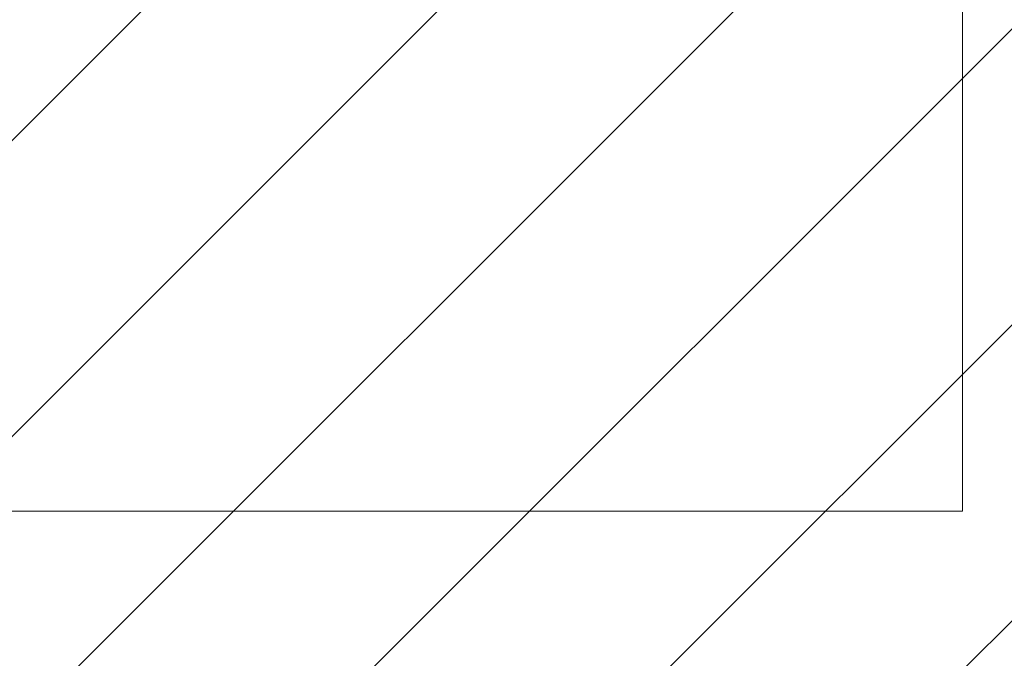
# Model space of a CAD drawing. Header units: millimetres. Extents: x -226731 to 126254, y -16359 to 60195.
# Tile 102 of 256: x -159797 to -159209, y 20013 to 20395. Entities that reach past the tile are written whole.
import ezdxf

# ---------------------------------------------------------------- set-up
doc = ezdxf.new("R2010")
doc.units = ezdxf.units.MM
doc.header["$LTSCALE"] = 0.1
doc.header["$MEASUREMENT"] = 0
for name, color, linetype, lineweight in [('0_CCE_ FF_SIDE WALL SPRINKLER', 6, 'Continuous', 0), ('EQUIPMENT', 30, 'Continuous', 5), ('SPRINKLER COVERAGE AREA', 1, 'Continuous', 9)]:
    doc.layers.add(name, color=color, linetype=linetype, lineweight=lineweight)
doc.layers.add('FIRE FIGHTING SERVICES', color=5, linetype='Continuous')
doc.layers.add('NPC-P-Waste Water Pipe', color=5, linetype='Continuous')

# ---------------------------------------------------------------- blocks, each defined once
blk = doc.blocks.new('A$C67E6678E')
at = {"layer": 'NPC-P-Waste Water Pipe', "true_color": 0xcd6928}
h = blk.add_hatch(dxfattribs=at)
h.set_pattern_fill('ANSI31', color=32, scale=1000)
h.set_pattern_definition([(45, (164851.16, -10699.63), (-88.38835, 88.38835), [])])
h.paths.add_polyline_path([(10643.22, 4336.71), (6342.1, 4336.71), (6342.1, 4814.08), (5642.47, 4814.08), (5642.47, 4508.48), (2241.01, 4508.48), (2241.01, 4950.01), (1634.91, 4950.01), (1634.91, 6045.28), (842.47, 6045.28), (842.47, 10025), (10643.22, 10025)])
blk = doc.blocks.new('A$C2AD535C3')
at = {"layer": 'SPRINKLER COVERAGE AREA', "color": 1}
blk.add_circle((0, 0), 2500, dxfattribs=at)
blk = doc.blocks.new('G$C3584CA52')
at = {"layer": '0_CCE_ FF_SIDE WALL SPRINKLER', "color": 240, "xscale": -0.6, "yscale": 0.6, "zscale": 0.6}
blk.add_blockref('A$C2AD535C3', (2995.19, -1500), dxfattribs=at)

msp = doc.modelspace()

# ---------------------------------------------------------------- linework, layer by layer
at = {"layer": 'EQUIPMENT', "color": 8}
msp.add_lwpolyline([(-159233.69, 20626.54), (-159233.69, 20101.45), (-160133.84, 20101.45), (-160133.84, 20626.54)], close=True, dxfattribs=at)

# ---------------------------------------------------------------- block references
at = {"layer": 'FIRE FIGHTING SERVICES'}
msp.add_blockref('G$C3584CA52', (-163018.33, 21220.5), dxfattribs=at)
at = {"layer": 'NPC-P-Waste Water Pipe', "color": 0}
msp.add_blockref('A$C67E6678E', (-164851.16, 10699.63), dxfattribs=at)

doc.saveas('drawing.dxf')
